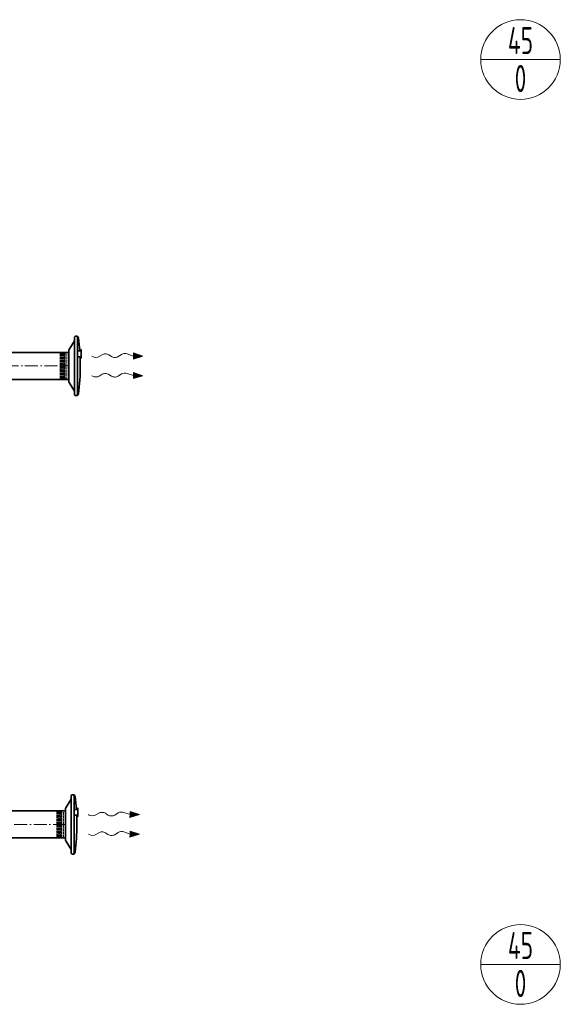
# Model space of a CAD drawing. Header units: millimetres. Extents: x 8221 to 89444, y -105166 to -5578.
# Tile 45 of 118: x 68447 to 70937, y -102808 to -98276. Entities that reach past the tile are written whole.
import ezdxf
from ezdxf.enums import TextEntityAlignment as Align

# ---------------------------------------------------------------- set-up
doc = ezdxf.new("R2010")
doc.units = ezdxf.units.MM
doc.linetypes.add('ACAD_ISO02W100', pattern=[15, 12, -3])
doc.linetypes.add('ACAD_ISO10W100', pattern=[18, 12, -3, 0, -3])
for name, color, linetype, lineweight in [('VZT_01 SUP (PŘÍVOD) - OBRYS', 5, 'Continuous', 35), ('VZT_02 SUP (PŘÍVOD) - OSA', 5, 'ACAD_ISO10W100', 5), ('VZT_30 DISTRIBUČNÍ PRVKY - OBRYS', 1, 'Continuous', 35), ('VZT_52 POPIS - DISTRIBUCE', 7, 'Continuous', 5)]:
    doc.layers.add(name, color=color, linetype=linetype, lineweight=lineweight)
doc.layers.add('VZT_34 DISTRIBUČNÍ PRVKY - NETISK', color=8, linetype='ACAD_ISO02W100', lineweight=5, plot=False)
doc.styles.add('JS', font='isocp.shx', dxfattribs={"width": 0.6, "height": 125})

msp = doc.modelspace()

# ---------------------------------------------------------------- linework, layer by layer
at = {"color": 0, "lineweight": 13}
for p, q in [((68970.5, -99810), (68970.3, -99824)), ((68970.5, -99810), (69013.3, -99824.6)), ((68825.9, -99818.1), (68812.9, -99826.3)), ((68868.8, -99826.5), (68856.9, -99818.6)), ((68916.3, -99816.5), (68899.8, -99826.9)), ((68970.3, -99824), (68941.7, -99814.3)), ((68970.2, -99837.9), (68970.3, -99824)), ((69013.3, -99824.6), (68970.2, -99837.9)), ((68970.5, -99900), (68970.3, -99914)), ((68970.5, -99900), (69013.3, -99914.6)), ((68825.9, -99908.1), (68812.9, -99916.3)), ((68868.8, -99916.5), (68856.9, -99908.6)), ((68916.3, -99906.5), (68899.8, -99916.9)), ((68970.3, -99914), (68941.7, -99904.3)), ((68970.2, -99927.9), (68970.3, -99914)), ((69013.3, -99914.6), (68970.2, -99927.9)), ((68810.5, -101928.8), (68797.5, -101936.9)), ((68853.4, -101937.1), (68841.4, -101929.2)), ((68900.9, -101927.1), (68884.3, -101937.6)), ((68954.9, -101934.6), (68926.3, -101924.9)), ((68954.7, -101948.6), (68954.9, -101934.6)), ((68997.9, -101935.2), (68954.7, -101948.6)), ((68955.1, -101920.6), (68954.9, -101934.6)), ((68955.1, -101920.6), (68997.9, -101935.2)), ((68810.5, -102018.8), (68797.5, -102026.9)), ((68853.4, -102027.1), (68841.4, -102019.2)), ((68900.9, -102017.1), (68884.3, -102027.6)), ((68954.9, -102024.6), (68926.3, -102014.9)), ((68954.7, -102038.6), (68954.9, -102024.6)), ((68997.9, -102025.2), (68954.7, -102038.6)), ((68955.1, -102010.6), (68954.9, -102024.6)), ((68955.1, -102010.6), (68997.9, -102025.2))]:
    msp.add_line(p, q, dxfattribs=at)
at = {"lineweight": 13}
for p, q in [((68782.8, -99826.4), (68779.7, -99824.6)), ((68782.8, -99916.4), (68779.7, -99914.6)), ((68767.4, -101937), (68764.3, -101935.2)), ((68767.4, -102027), (68764.3, -102025.2))]:
    msp.add_line(p, q, dxfattribs=at)
at = {"color": 0, "lineweight": 13, "extrusion": (0, 0, -1)}
for centre, start_param, end_param in [((68931.6, -99826.1), 3.908129, 5.191299), ((68797.6, -99816.8), 0.766537, 2.320574), ((68841.3, -99827.7), 3.908129, 5.516649), ((68884.4, -99817.4), 0.766537, 2.375056), ((68931.6, -99916.1), 3.908129, 5.191299), ((68797.6, -99906.8), 0.766537, 2.320574), ((68841.3, -99917.7), 3.908129, 5.516649), ((68884.4, -99907.4), 0.766537, 2.375056), ((68782.1, -101927.4), 0.766537, 2.320574), ((68825.8, -101938.3), 3.908129, 5.516649), ((68869, -101928), 0.766537, 2.375056), ((68916.2, -101936.7), 3.908129, 5.191299), ((68782.1, -102017.4), 0.766537, 2.320574), ((68825.8, -102028.3), 3.908129, 5.516649), ((68869, -102018), 0.766537, 2.375056), ((68916.2, -102026.7), 3.908129, 5.191299)]:
    msp.add_ellipse(centre, major_axis=(21.5, -0.3), ratio=0.625, start_param=start_param, end_param=end_param, dxfattribs=at)
at = {"color": 0, "lineweight": 13}
for points in [[(68970.5, -99810), (68970.2, -99837.9), (69013.3, -99824.6)], [(68970.5, -99900), (68970.2, -99927.9), (69013.3, -99914.6)], [(68955.1, -101920.6), (68954.7, -101948.6), (68997.9, -101935.2)], [(68955.1, -102010.6), (68954.7, -102038.6), (68997.9, -102025.2)]]:
    msp.add_solid(points, dxfattribs=at)
at = {"layer": 'VZT_01 SUP (PŘÍVOD) - OBRYS'}
for points in [[(68673.6, -99807.1), (68020.3, -99807.1)], [(68673.6, -99932.1), (68020.3, -99932.1)], [(68658.2, -101917.7), (68060.6, -101917.7)], [(68658.2, -102042.7), (68060.6, -102042.7)]]:
    msp.add_lwpolyline(points, dxfattribs=at)
at = {"layer": 'VZT_02 SUP (PŘÍVOD) - OSA', "ltscale": 5}
for points in [[(68020.3, -99869.6), (68673.6, -99869.6)], [(68060.6, -101980.2), (68658.2, -101980.2)]]:
    msp.add_lwpolyline(points, dxfattribs=at)
at = {"layer": 'VZT_30 DISTRIBUČNÍ PRVKY - OBRYS'}
for points in [[(68699.6, -99753.5), (68674.2, -99793.8, 0.141374), (68673.6, -99795.9), (68673.6, -99943.2, 0.141374), (68674.2, -99945.3), (68699.6, -99985.7)], [(68712.6, -100006.1), (68712.6, -99733.1), (68703.5, -99733.1, 0.414214), (68699.6, -99736.9), (68699.6, -100002.2, 0.414214), (68703.5, -100006.1), (68712.6, -100006.1)], [(68723.2, -99800.3, 0.015115), (68717.2, -99741), (68716.6, -99738, 0.36397), (68713.7, -99735.6), (68712.6, -99735.6)], [(68712.6, -99800.3), (68725.1, -99800.3, 0.267949), (68725.5, -99800.1), (68728.8, -99794.4, -0.267949), (68729.2, -99794.1), (68729.8, -99794.1), (68729.8, -99833.8), (68729.2, -99833.8, -0.267949), (68728.8, -99833.6), (68725.5, -99827.8, 0.267949), (68725.1, -99827.6), (68712.6, -99827.6)], [(68725.7, -99869.6, 0.010645), (68724.7, -99827.6, 0.010645)], [(68725.7, -99869.6, -0.0327), (68717.2, -99998.1), (68716.6, -100001.1, -0.36397), (68713.7, -100003.6), (68712.6, -100003.6)], [(68697.2, -102116.7), (68697.2, -101843.7), (68688.1, -101843.7, 0.414214), (68684.2, -101847.5), (68684.2, -102112.8, 0.414214), (68688.1, -102116.7), (68697.2, -102116.7)], [(68707.7, -101910.9, 0.015115), (68701.7, -101851.6), (68701.2, -101848.7, 0.36397), (68698.2, -101846.2), (68697.2, -101846.2)], [(68684.2, -101864.1), (68658.8, -101904.5, 0.141374), (68658.2, -101906.5), (68658.2, -102053.9, 0.141374), (68658.8, -102055.9), (68684.2, -102096.3)], [(68697.2, -101910.9), (68709.6, -101910.9, 0.267949), (68710, -101910.7), (68713.3, -101905, -0.267949), (68713.7, -101904.8), (68714.4, -101904.8), (68714.4, -101944.4), (68713.7, -101944.4, -0.267949), (68713.3, -101944.2), (68710, -101938.4, 0.267949), (68709.6, -101938.2), (68697.2, -101938.2)], [(68710.2, -101980.2, 0.010645), (68709.3, -101938.2, 0.010645)], [(68710.2, -101980.2, -0.0327), (68701.7, -102108.7), (68701.2, -102111.7, -0.36397), (68698.2, -102114.2), (68697.2, -102114.2)]]:
    msp.add_lwpolyline(points, format="xyb", dxfattribs=at)
at = {"layer": 'VZT_34 DISTRIBUČNÍ PRVKY - NETISK'}
for points in [[(68637.6, -99813.2), (68633.6, -99811.7), (68633.6, -99869.5)], [(68637.8, -99812.2), (68637.8, -99869.5)], [(68653.1, -99811.4), (68653.1, -99869.5)], [(68655.8, -99809.4), (68655.8, -99869.5)], [(68673.6, -99930.6), (68663.6, -99930.6), (68663.6, -99808.6), (68673.6, -99808.6)], [(68673.6, -99930.6), (68673.6, -99808.6)], [(68649.5, -99813), (68649.5, -99869.5)], [(68637.6, -99925.8), (68633.6, -99927.2), (68633.6, -99869.5)], [(68637.8, -99926.7), (68637.8, -99869.5)], [(68649.5, -99926), (68649.5, -99869.5)], [(68653.1, -99927.6), (68653.1, -99869.5)], [(68655.8, -99929.6), (68655.8, -99869.5)], [(68622.2, -101923.8), (68618.2, -101922.4), (68618.2, -101980.1)], [(68622.4, -101922.9), (68622.4, -101980.1)], [(68634.1, -101923.6), (68634.1, -101980.1)], [(68637.7, -101922), (68637.7, -101980.1)], [(68640.3, -101920), (68640.3, -101980.1)], [(68658.2, -102041.2), (68648.2, -102041.2), (68648.2, -101919.2), (68658.2, -101919.2)], [(68658.2, -102041.2), (68658.2, -101919.2)], [(68622.2, -102036.4), (68618.2, -102037.8), (68618.2, -101980.1)], [(68622.4, -102037.4), (68622.4, -101980.1)], [(68634.1, -102036.6), (68634.1, -101980.1)], [(68637.7, -102038.2), (68637.7, -101980.1)], [(68640.3, -102040.2), (68640.3, -101980.1)]]:
    msp.add_lwpolyline(points, dxfattribs=at)
for points in [[(68643.8, -99804.8), (68642.3, -99810.5, 0.060863), (68642.3, -99811.2), (68642.3, -99869.5)], [(68643.8, -99804.8), (68645.2, -99810.7, -0.058981), (68645.3, -99811.4), (68645.3, -99869.5)], [(68663.6, -99809.4), (68655.8, -99809.4, 0.291473), (68653.4, -99810.9, 0.291473)], [(68643.8, -99934.2), (68642.3, -99928.5, -0.060863), (68642.3, -99927.8), (68642.3, -99869.5)], [(68643.8, -99934.2), (68645.2, -99928.2, 0.058981), (68645.3, -99927.6), (68645.3, -99869.5)], [(68663.6, -99929.6), (68655.8, -99929.6, -0.291473), (68653.4, -99928, -0.291473)], [(68628.3, -101915.4), (68626.9, -101921.1, 0.060863), (68626.8, -101921.8), (68626.8, -101980.1)], [(68628.3, -101915.4), (68629.8, -101921.4, -0.058981), (68629.8, -101922), (68629.8, -101980.1)], [(68648.2, -101920), (68640.3, -101920, 0.291473), (68637.9, -101921.6, 0.291473)], [(68628.3, -102044.8), (68626.9, -102039.1, -0.060863), (68626.8, -102038.4), (68626.8, -101980.1)], [(68628.3, -102044.8), (68629.8, -102038.9, 0.058981), (68629.8, -102038.2), (68629.8, -101980.1)], [(68648.2, -102040.2), (68640.3, -102040.2, -0.291473), (68637.9, -102038.6, -0.291473)]]:
    msp.add_lwpolyline(points, format="xyb", dxfattribs=at)
for centre, radius, start, end in [((68643.1, -99821.3), 10.5, 52.1622, 120.2824), ((68649.9, -99809.2), 3.88, 263.3265, 332.5007), ((68643.1, -99917.7), 10.5, 239.7176, 307.8378), ((68649.9, -99929.8), 3.88, 27.4993, 96.6735), ((68627.6, -101931.9), 10.5, 52.1622, 120.2824), ((68634.5, -101919.8), 3.88, 263.3265, 332.5007), ((68627.6, -102028.3), 10.5, 239.7176, 307.8378), ((68634.5, -102040.4), 3.88, 27.4993, 96.6735)]:
    msp.add_arc(centre, radius, start, end, dxfattribs=at)
at = {"layer": 'VZT_52 POPIS - DISTRIBUCE'}
for p, q in [((70570.6, -98459), (70937.3, -98459)), ((70570.6, -102625.1), (70937.3, -102625.1))]:
    msp.add_line(p, q, dxfattribs=at)
for centre in [(70753.9, -98459), (70753.9, -102625.1)]:
    msp.add_circle(centre, 183.4, dxfattribs=at)

# ---------------------------------------------------------------- texts
at = {"layer": 'VZT_52 POPIS - DISTRIBUCE', "ltscale": 50, "style": 'JS', "width": 0.7}
for s, p in [('45', (70753.9, -98371.5)), ('0', (70753.9, -98546.5)), ('45', (70753.9, -102537.6)), ('0', (70753.9, -102712.6))]:
    msp.add_text(s, height=125, dxfattribs=at).set_placement(p, align=Align.MIDDLE_CENTER)

doc.saveas('drawing.dxf')
